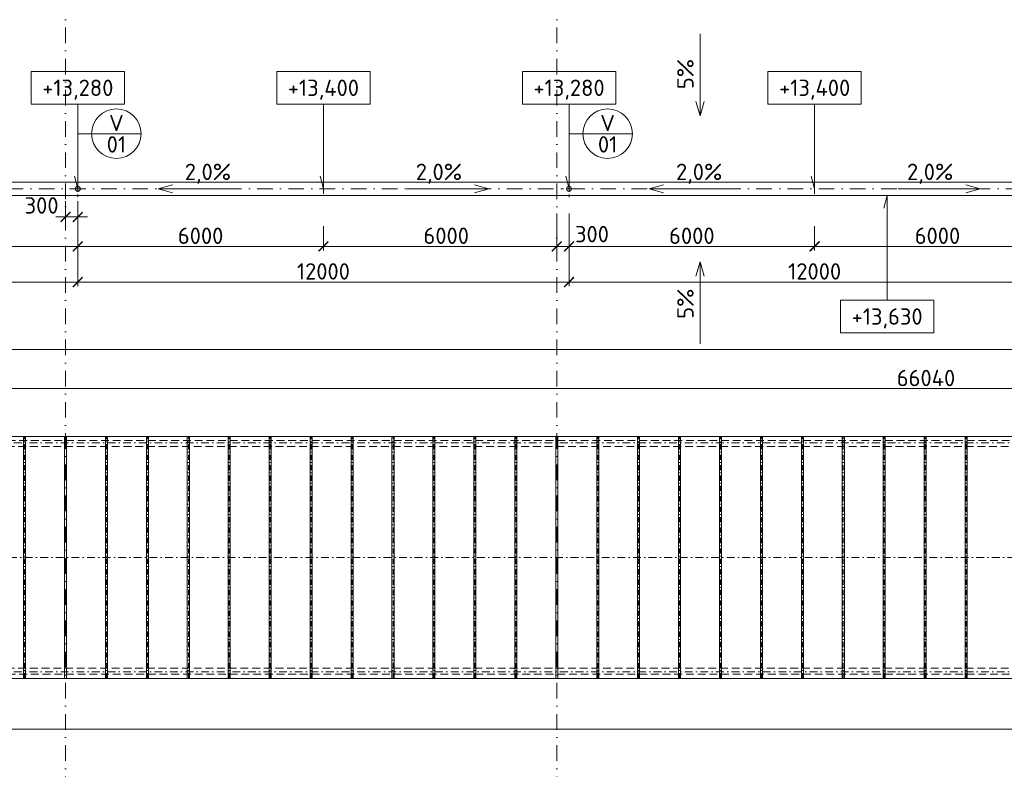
# Model space of a CAD drawing. Header units: millimetres. Extents: x 5450 to 1919026, y -34905 to 130825.
# Tile 102 of 154: x 157218 to 181270, y 61295 to 79601. Entities that reach past the tile are written whole.
import ezdxf
from ezdxf.enums import TextEntityAlignment as Align

# ---------------------------------------------------------------- set-up
doc = ezdxf.new("R2010")
doc.units = ezdxf.units.MM
for name, pattern in [('CENTERX2', [101.6, 63.5, -12.7, 12.7, -12.7]), ('DASHDOT', [25.4, 12.7, -6.35, 0, -6.35]), ('ČÁRKOVANÁ', [19.05, 12.7, -6.35])]:
    doc.linetypes.add(name, pattern=pattern)
doc.layers.get('Defpoints').update_dxf_attribs({"color": 8})
for name, color, linetype, lineweight in [('A99_N_kce-pohl', 1, 'Continuous', 9), ('A99_N_koty-200', 5, 'Continuous', 5), ('A99_N_koty-vysk', 160, 'Continuous', 5), ('A99_N_znaceni 200', 5, 'Continuous', 5), ('A99_S_osy', 1, 'CENTERX2', 5)]:
    doc.layers.add(name, color=color, linetype=linetype, lineweight=lineweight)
doc.styles.add('A99_kota', font='isocpeur.ttf', dxfattribs={"height": 2})
doc.styles.add('A99_popis', font='isocpeur.ttf')
doc.styles.add('ad_popis 100', font='isocpeur.ttf', dxfattribs={"height": 200})
doc.dimstyles.new('A99_kota_200 new', dxfattribs={"dimscale": 200, "dimtxt": 2, "dimasz": 1.2, "dimexe": 0.5, "dimexo": 1.5, "dimgap": 0.3, "dimtad": 1, "dimdec": 0, "dimzin": 3, "dimdsep": 46, "dimtxsty": 'A99_kota', "dimblk": 'ARCHTICK', "dimcen": 2.5, "dimazin": 2, "dimtfac": 0.75, "dimtdec": 0, "dimtmove": 2, "dimatfit": 0, "dimfxl": 4, "dimfxlon": 1, "dimtolj": 1, "dimtzin": 0, "dimlwd": 5, "dimlwe": 5, "dimarcsym": 0})

# ---------------------------------------------------------------- blocks, each defined once
blk = doc.blocks.new('*U20')
at = {"color": 0, "linetype": 'ByBlock'}
for p, q in [((5.7, -4), (5.7, -14.35)), ((5.7, -14.35), (5.29, -12.8))]:
    blk.add_line(p, q, dxfattribs=at)
blk.add_lwpolyline([(0, -4), (11.4, -4), (11.4, 0), (0, 0)], close=True, dxfattribs=at)
at = {"color": 0, "linetype": 'ByBlock', "style": 'A99_kota'}
for tag, p in [('VYSKA', (5.7, -2.24)), ('VYSKA_POPIS1', (5.7, -6.04)), ('VYSKA_POPIS2', (5.9, -9.54)), ('VYSKA_POPIS3', (5.9, -13.04))]:
    blk.add_attdef(tag, text='', height=2, dxfattribs=at).set_placement(p, align=Align.MIDDLE)
blk = doc.blocks.new('*U14')
at = {"color": 0, "linetype": 'ByBlock'}
blk.add_line((-3.02, 0), (3.02, 0), dxfattribs=at)
blk.add_circle((0, 0), 3.02, dxfattribs=at)
at = {"color": 0, "linetype": 'ByBlock', "style": 'A99_popis'}
for tag, p in [('KATEGORIE', (0, 1.31)), ('PRVEK', (0, -1.3))]:
    blk.add_attdef(tag, text='', height=2, dxfattribs=at).set_placement(p, align=Align.MIDDLE_CENTER)
blk = doc.blocks.new('*U21')
at = {"color": 0, "linetype": 'ByBlock'}
for p, q in [((5.7, 12.75), (5.29, 11.2)), ((5.7, 0), (5.7, 12.75))]:
    blk.add_line(p, q, dxfattribs=at)
blk.add_lwpolyline([(0, -4), (11.4, -4), (11.4, 0), (0, 0)], close=True, dxfattribs=at)
at = {"color": 0, "linetype": 'ByBlock', "style": 'A99_kota'}
for tag, p in [('VYSKA', (5.7, -2.24)), ('VYSKA_POPIS1', (5.7, -6.04)), ('VYSKA_POPIS2', (5.9, -9.54)), ('VYSKA_POPIS3', (5.9, -13.04))]:
    blk.add_attdef(tag, text='', height=2, dxfattribs=at).set_placement(p, align=Align.MIDDLE)
blk = doc.blocks.new('_ArchTick')
at = {"color": 0, "linetype": 'ByBlock', "const_width": 0.15}
blk.add_lwpolyline([(-0.5, -0.5), (0.5, 0.5)], dxfattribs=at)
blk = doc.blocks.new('*D1069')
at = {"layer": 'A99_N_koty-200', "color": 0, "linetype": 'Continuous', "lineweight": 5, "transparency": 16777216}
for p, q in [((79717, 70750), (79717, 71650)), ((79717, 71550), (212407, 71550)), ((212407, 70750), (212407, 71650))]:
    blk.add_line(p, q, dxfattribs=at)
at = {"layer": 'Defpoints', "color": 0, "linetype": 'Continuous', "lineweight": 18, "transparency": 16777216}
for p in [(212407, 71550), (79717, 69425), (212407, 69425)]:
    blk.add_point(p, dxfattribs=at)
at = {"layer": 'A99_N_koty-200', "color": 0, "linetype": 'Continuous', "lineweight": 5, "transparency": 16777216, "xscale": 240, "yscale": 240, "zscale": 240, "rotation": 180}
blk.add_blockref('_ArchTick', (79717, 71550), dxfattribs=at)
at = {"layer": 'A99_N_koty-200', "color": 0, "linetype": 'Continuous', "lineweight": 5, "transparency": 16777216, "xscale": 240, "yscale": 240, "zscale": 240}
blk.add_blockref('_ArchTick', (212407, 71550), dxfattribs=at)
at = {"layer": 'A99_N_koty-200', "color": 0, "linetype": 'Continuous', "transparency": 16777216, "insert": (144862, 71850), "char_height": 400, "attachment_point": 5, "style": 'A99_kota'}
blk.add_mtext('\\A1;132690', dxfattribs=at)
blk = doc.blocks.new('*D1227')
at = {"layer": 'A99_N_koty-200', "color": 0, "linetype": 'Continuous', "lineweight": 5, "transparency": 16777216}
for p, q in [((73647, 62275), (73647, 62375)), ((218477, 62275), (218477, 62375)), ((73647, 62275), (218477, 62275))]:
    blk.add_line(p, q, dxfattribs=at)
at = {"layer": 'Defpoints', "color": 0, "linetype": 'Continuous', "lineweight": 18, "transparency": 16777216}
for p in [(73647, 62070), (218477, 62275), (218477, 62265)]:
    blk.add_point(p, dxfattribs=at)
at = {"layer": 'A99_N_koty-200', "color": 0, "linetype": 'Continuous', "lineweight": 5, "transparency": 16777216, "xscale": 240, "yscale": 240, "zscale": 240, "rotation": 180}
blk.add_blockref('_ArchTick', (73647, 62275), dxfattribs=at)
at = {"layer": 'A99_N_koty-200', "color": 0, "linetype": 'Continuous', "lineweight": 5, "transparency": 16777216, "xscale": 240, "yscale": 240, "zscale": 240}
blk.add_blockref('_ArchTick', (218477, 62275), dxfattribs=at)
at = {"layer": 'A99_N_koty-200', "color": 0, "linetype": 'Continuous', "transparency": 16777216, "insert": (144737, 62575), "char_height": 400, "attachment_point": 5, "style": 'A99_kota'}
blk.add_mtext('\\A1;144830', dxfattribs=at)
blk = doc.blocks.new('*D1473')
at = {"layer": 'A99_N_koty-200', "color": 0, "linetype": 'Continuous', "lineweight": 5, "transparency": 16777216}
for p, q in [((158337, 75170), (158337, 74683)), ((158637, 75170), (158637, 74683)), ((158337, 74783), (158097, 74783)), ((158337, 74783), (158637, 74783)), ((158637, 74783), (158877, 74783))]:
    blk.add_line(p, q, dxfattribs=at)
at = {"layer": 'Defpoints', "color": 0, "linetype": 'Continuous', "lineweight": 18, "transparency": 16777216}
for p in [(158337, 75470), (158637, 75470), (158637, 74783)]:
    blk.add_point(p, dxfattribs=at)
at = {"layer": 'A99_N_koty-200', "color": 0, "linetype": 'Continuous', "lineweight": 5, "transparency": 16777216, "xscale": 240, "yscale": 240, "zscale": 240}
blk.add_blockref('_ArchTick', (158337, 74783), dxfattribs=at)
at = {"layer": 'A99_N_koty-200', "color": 0, "linetype": 'Continuous', "lineweight": 5, "transparency": 16777216, "xscale": 240, "yscale": 240, "zscale": 240, "rotation": 180}
blk.add_blockref('_ArchTick', (158637, 74783), dxfattribs=at)
at = {"layer": 'A99_N_koty-200', "color": 0, "linetype": 'Continuous', "transparency": 16777216, "insert": (157752, 75065), "char_height": 400, "attachment_point": 5, "style": 'A99_kota'}
blk.add_mtext('\\A1;300', dxfattribs=at)
blk = doc.blocks.new('*D1477')
at = {"layer": 'A99_N_koty-200', "color": 0, "linetype": 'Continuous', "lineweight": 5, "transparency": 16777216}
for p, q in [((146637, 73995), (146637, 73095)), ((158637, 73995), (158637, 73095)), ((146637, 73195), (158637, 73195))]:
    blk.add_line(p, q, dxfattribs=at)
at = {"layer": 'Defpoints', "color": 0, "linetype": 'Continuous', "lineweight": 18, "transparency": 16777216}
for p in [(146637, 75470), (158637, 75470), (158637, 73195)]:
    blk.add_point(p, dxfattribs=at)
at = {"layer": 'A99_N_koty-200', "color": 0, "linetype": 'Continuous', "lineweight": 5, "transparency": 16777216, "xscale": 240, "yscale": 240, "zscale": 240, "rotation": 180}
blk.add_blockref('_ArchTick', (146637, 73195), dxfattribs=at)
at = {"layer": 'A99_N_koty-200', "color": 0, "linetype": 'Continuous', "lineweight": 5, "transparency": 16777216, "xscale": 240, "yscale": 240, "zscale": 240}
blk.add_blockref('_ArchTick', (158637, 73195), dxfattribs=at)
at = {"layer": 'A99_N_koty-200', "color": 0, "linetype": 'Continuous', "transparency": 16777216, "insert": (152637, 73455), "char_height": 400, "attachment_point": 5, "style": 'A99_kota'}
blk.add_mtext('\\A1;12000', dxfattribs=at)
blk = doc.blocks.new('*D1289')
at = {"layer": 'A99_N_koty-200', "color": 0, "linetype": 'Continuous', "lineweight": 5, "transparency": 16777216}
for p, q in [((170337, 74865), (170337, 73965)), ((170637, 74865), (170637, 73965)), ((170337, 74065), (170097, 74065)), ((170337, 74065), (170637, 74065)), ((170637, 74065), (170877, 74065))]:
    blk.add_line(p, q, dxfattribs=at)
at = {"layer": 'Defpoints', "color": 0, "linetype": 'Continuous', "lineweight": 18, "transparency": 16777216}
for p in [(170337, 75350), (170637, 75470), (170637, 74065)]:
    blk.add_point(p, dxfattribs=at)
at = {"layer": 'A99_N_koty-200', "color": 0, "linetype": 'Continuous', "lineweight": 5, "transparency": 16777216, "xscale": 240, "yscale": 240, "zscale": 240}
blk.add_blockref('_ArchTick', (170337, 74065), dxfattribs=at)
at = {"layer": 'A99_N_koty-200', "color": 0, "linetype": 'Continuous', "lineweight": 5, "transparency": 16777216, "xscale": 240, "yscale": 240, "zscale": 240, "rotation": 180}
blk.add_blockref('_ArchTick', (170637, 74065), dxfattribs=at)
at = {"layer": 'A99_N_koty-200', "color": 0, "linetype": 'Continuous', "transparency": 16777216, "insert": (171197, 74365), "char_height": 400, "attachment_point": 5, "style": 'A99_kota'}
blk.add_mtext('\\A1;300', dxfattribs=at)
blk = doc.blocks.new('*D1291')
at = {"layer": 'A99_N_koty-200', "color": 0, "linetype": 'Continuous', "lineweight": 5, "transparency": 16777216}
for p, q in [((170637, 73995), (170637, 73095)), ((182637, 73995), (182637, 73095)), ((170637, 73195), (182637, 73195))]:
    blk.add_line(p, q, dxfattribs=at)
at = {"layer": 'Defpoints', "color": 0, "linetype": 'Continuous', "lineweight": 18, "transparency": 16777216}
for p in [(170637, 75470), (182637, 75470), (182637, 73195)]:
    blk.add_point(p, dxfattribs=at)
at = {"layer": 'A99_N_koty-200', "color": 0, "linetype": 'Continuous', "lineweight": 5, "transparency": 16777216, "xscale": 240, "yscale": 240, "zscale": 240, "rotation": 180}
blk.add_blockref('_ArchTick', (170637, 73195), dxfattribs=at)
at = {"layer": 'A99_N_koty-200', "color": 0, "linetype": 'Continuous', "lineweight": 5, "transparency": 16777216, "xscale": 240, "yscale": 240, "zscale": 240}
blk.add_blockref('_ArchTick', (182637, 73195), dxfattribs=at)
at = {"layer": 'A99_N_koty-200', "color": 0, "linetype": 'Continuous', "transparency": 16777216, "insert": (176637, 73455), "char_height": 400, "attachment_point": 5, "style": 'A99_kota'}
blk.add_mtext('\\A1;12000', dxfattribs=at)
blk = doc.blocks.new('*D1293')
at = {"layer": 'A99_N_koty-200', "color": 0, "linetype": 'Continuous', "lineweight": 5, "transparency": 16777216}
for p, q in [((170637, 74560), (170637, 73965)), ((176637, 74560), (176637, 73965)), ((170637, 74065), (176637, 74065))]:
    blk.add_line(p, q, dxfattribs=at)
at = {"layer": 'Defpoints', "color": 0, "linetype": 'Continuous', "lineweight": 18, "transparency": 16777216}
for p in [(170637, 74860), (176637, 74860), (176637, 74065)]:
    blk.add_point(p, dxfattribs=at)
at = {"layer": 'A99_N_koty-200', "color": 0, "linetype": 'Continuous', "lineweight": 5, "transparency": 16777216, "xscale": 240, "yscale": 240, "zscale": 240, "rotation": 180}
blk.add_blockref('_ArchTick', (170637, 74065), dxfattribs=at)
at = {"layer": 'A99_N_koty-200', "color": 0, "linetype": 'Continuous', "lineweight": 5, "transparency": 16777216, "xscale": 240, "yscale": 240, "zscale": 240}
blk.add_blockref('_ArchTick', (176637, 74065), dxfattribs=at)
at = {"layer": 'A99_N_koty-200', "color": 0, "linetype": 'Continuous', "transparency": 16777216, "insert": (173637, 74325), "char_height": 400, "attachment_point": 5, "style": 'A99_kota'}
blk.add_mtext('\\A1;6000', dxfattribs=at)
blk = doc.blocks.new('*D1295')
at = {"layer": 'A99_N_koty-200', "color": 0, "linetype": 'Continuous', "lineweight": 5, "transparency": 16777216}
for p, q in [((176637, 74560), (176637, 73965)), ((182637, 74560), (182637, 73965)), ((182637, 74065), (176637, 74065))]:
    blk.add_line(p, q, dxfattribs=at)
at = {"layer": 'Defpoints', "color": 0, "linetype": 'Continuous', "lineweight": 18, "transparency": 16777216}
for p in [(176637, 74860), (182637, 74860), (176637, 74065)]:
    blk.add_point(p, dxfattribs=at)
at = {"layer": 'A99_N_koty-200', "color": 0, "linetype": 'Continuous', "lineweight": 5, "transparency": 16777216, "xscale": 240, "yscale": 240, "zscale": 240, "rotation": 180}
blk.add_blockref('_ArchTick', (176637, 74065), dxfattribs=at)
at = {"layer": 'A99_N_koty-200', "color": 0, "linetype": 'Continuous', "lineweight": 5, "transparency": 16777216, "xscale": 240, "yscale": 240, "zscale": 240}
blk.add_blockref('_ArchTick', (182637, 74065), dxfattribs=at)
at = {"layer": 'A99_N_koty-200', "color": 0, "linetype": 'Continuous', "transparency": 16777216, "insert": (179637, 74325), "char_height": 400, "attachment_point": 5, "style": 'A99_kota'}
blk.add_mtext('\\A1;6000', dxfattribs=at)
blk = doc.blocks.new('*D1319')
at = {"layer": 'A99_N_koty-200', "color": 0, "linetype": 'Continuous', "lineweight": 5, "transparency": 16777216}
for p, q in [((158637, 73995), (158637, 73095)), ((170637, 73995), (170637, 73095)), ((158637, 73195), (170637, 73195))]:
    blk.add_line(p, q, dxfattribs=at)
at = {"layer": 'Defpoints', "color": 0, "linetype": 'Continuous', "lineweight": 18, "transparency": 16777216}
for p in [(158637, 75470), (170637, 75470), (170637, 73195)]:
    blk.add_point(p, dxfattribs=at)
at = {"layer": 'A99_N_koty-200', "color": 0, "linetype": 'Continuous', "lineweight": 5, "transparency": 16777216, "xscale": 240, "yscale": 240, "zscale": 240, "rotation": 180}
blk.add_blockref('_ArchTick', (158637, 73195), dxfattribs=at)
at = {"layer": 'A99_N_koty-200', "color": 0, "linetype": 'Continuous', "lineweight": 5, "transparency": 16777216, "xscale": 240, "yscale": 240, "zscale": 240}
blk.add_blockref('_ArchTick', (170637, 73195), dxfattribs=at)
at = {"layer": 'A99_N_koty-200', "color": 0, "linetype": 'Continuous', "transparency": 16777216, "insert": (164637, 73455), "char_height": 400, "attachment_point": 5, "style": 'A99_kota'}
blk.add_mtext('\\A1;12000', dxfattribs=at)
blk = doc.blocks.new('*D1321')
at = {"layer": 'A99_N_koty-200', "color": 0, "linetype": 'Continuous', "lineweight": 5, "transparency": 16777216}
for p, q in [((158637, 74560), (158637, 73965)), ((164637, 74560), (164637, 73965)), ((158637, 74065), (164637, 74065))]:
    blk.add_line(p, q, dxfattribs=at)
at = {"layer": 'Defpoints', "color": 0, "linetype": 'Continuous', "lineweight": 18, "transparency": 16777216}
for p in [(158637, 74860), (164637, 74860), (164637, 74065)]:
    blk.add_point(p, dxfattribs=at)
at = {"layer": 'A99_N_koty-200', "color": 0, "linetype": 'Continuous', "lineweight": 5, "transparency": 16777216, "xscale": 240, "yscale": 240, "zscale": 240, "rotation": 180}
blk.add_blockref('_ArchTick', (158637, 74065), dxfattribs=at)
at = {"layer": 'A99_N_koty-200', "color": 0, "linetype": 'Continuous', "lineweight": 5, "transparency": 16777216, "xscale": 240, "yscale": 240, "zscale": 240}
blk.add_blockref('_ArchTick', (164637, 74065), dxfattribs=at)
at = {"layer": 'A99_N_koty-200', "color": 0, "linetype": 'Continuous', "transparency": 16777216, "insert": (161637, 74325), "char_height": 400, "attachment_point": 5, "style": 'A99_kota'}
blk.add_mtext('\\A1;6000', dxfattribs=at)
blk = doc.blocks.new('*D1323')
at = {"layer": 'A99_N_koty-200', "color": 0, "linetype": 'Continuous', "lineweight": 5, "transparency": 16777216}
for p, q in [((164637, 74560), (164637, 73965)), ((170637, 74560), (170637, 73965)), ((170637, 74065), (164637, 74065))]:
    blk.add_line(p, q, dxfattribs=at)
at = {"layer": 'Defpoints', "color": 0, "linetype": 'Continuous', "lineweight": 18, "transparency": 16777216}
for p in [(164637, 74860), (170637, 74860), (164637, 74065)]:
    blk.add_point(p, dxfattribs=at)
at = {"layer": 'A99_N_koty-200', "color": 0, "linetype": 'Continuous', "lineweight": 5, "transparency": 16777216, "xscale": 240, "yscale": 240, "zscale": 240, "rotation": 180}
blk.add_blockref('_ArchTick', (164637, 74065), dxfattribs=at)
at = {"layer": 'A99_N_koty-200', "color": 0, "linetype": 'Continuous', "lineweight": 5, "transparency": 16777216, "xscale": 240, "yscale": 240, "zscale": 240}
blk.add_blockref('_ArchTick', (170637, 74065), dxfattribs=at)
at = {"layer": 'A99_N_koty-200', "color": 0, "linetype": 'Continuous', "transparency": 16777216, "insert": (167637, 74325), "char_height": 400, "attachment_point": 5, "style": 'A99_kota'}
blk.add_mtext('\\A1;6000', dxfattribs=at)
blk = doc.blocks.new('*D1537')
at = {"layer": 'A99_N_koty-200', "color": 0, "linetype": 'Continuous', "lineweight": 5, "transparency": 16777216}
for p, q in [((152637, 74865), (152637, 73965)), ((158637, 74865), (158637, 73965)), ((158637, 74065), (152637, 74065))]:
    blk.add_line(p, q, dxfattribs=at)
at = {"layer": 'Defpoints', "color": 0, "linetype": 'Continuous', "lineweight": 18, "transparency": 16777216}
for p in [(152637, 75350), (158637, 75470), (152637, 74065)]:
    blk.add_point(p, dxfattribs=at)
at = {"layer": 'A99_N_koty-200', "color": 0, "linetype": 'Continuous', "lineweight": 5, "transparency": 16777216, "xscale": 240, "yscale": 240, "zscale": 240, "rotation": 180}
blk.add_blockref('_ArchTick', (152637, 74065), dxfattribs=at)
at = {"layer": 'A99_N_koty-200', "color": 0, "linetype": 'Continuous', "lineweight": 5, "transparency": 16777216, "xscale": 240, "yscale": 240, "zscale": 240}
blk.add_blockref('_ArchTick', (158637, 74065), dxfattribs=at)
at = {"layer": 'A99_N_koty-200', "color": 0, "linetype": 'Continuous', "transparency": 16777216, "insert": (155637, 74325), "char_height": 400, "attachment_point": 5, "style": 'A99_kota'}
blk.add_mtext('\\A1;6000', dxfattribs=at)
blk = doc.blocks.new('*D1731')
at = {"layer": 'A99_N_koty-200', "color": 0, "linetype": 'Continuous', "lineweight": 5, "transparency": 16777216}
for p, q in [((146337, 69791), (146337, 70691)), ((212377, 70591), (146337, 70591)), ((212377, 69791), (212377, 70691))]:
    blk.add_line(p, q, dxfattribs=at)
at = {"layer": 'Defpoints', "color": 0, "linetype": 'Continuous', "lineweight": 18, "transparency": 16777216}
for p in [(146337, 70591), (146337, 69416), (212377, 69416)]:
    blk.add_point(p, dxfattribs=at)
at = {"layer": 'A99_N_koty-200', "color": 0, "linetype": 'Continuous', "lineweight": 5, "transparency": 16777216, "xscale": 240, "yscale": 240, "zscale": 240, "rotation": 180}
blk.add_blockref('_ArchTick', (146337, 70591), dxfattribs=at)
at = {"layer": 'A99_N_koty-200', "color": 0, "linetype": 'Continuous', "lineweight": 5, "transparency": 16777216, "xscale": 240, "yscale": 240, "zscale": 240}
blk.add_blockref('_ArchTick', (212377, 70591), dxfattribs=at)
at = {"layer": 'A99_N_koty-200', "color": 0, "linetype": 'Continuous', "transparency": 16777216, "insert": (179357, 70851), "char_height": 400, "attachment_point": 5, "style": 'A99_kota'}
blk.add_mtext('\\A1;66040', dxfattribs=at)

msp = doc.modelspace()

# ---------------------------------------------------------------- linework, layer by layer
at = {"layer": 'A99_N_kce-pohl', "linetype": 'Continuous', "lineweight": 9}
for p, q in [((157312.3, 63515), (157312.3, 69425)), ((157362.3, 63515), (157362.3, 69425)), ((158312.3, 63515), (158312.3, 69425)), ((158362.3, 63515), (158362.3, 69425)), ((159312.3, 63515), (159312.3, 69425)), ((159362.3, 63515), (159362.3, 69425)), ((160312.3, 63515), (160312.3, 69425)), ((160362.3, 63515), (160362.3, 69425)), ((161312.3, 63515), (161312.3, 69425)), ((161362.3, 63515), (161362.3, 69425)), ((162312.3, 63515), (162312.3, 69425)), ((162362.3, 63515), (162362.3, 69425)), ((163312.3, 63515), (163312.3, 69425)), ((163362.3, 63515), (163362.3, 69425)), ((164312.3, 63515), (164312.3, 69425)), ((164362.3, 63515), (164362.3, 69425)), ((165312.3, 63515), (165312.3, 69425)), ((165362.3, 63515), (165362.3, 69425)), ((166312.3, 63515), (166312.3, 69425)), ((166362.3, 63515), (166362.3, 69425)), ((167312.3, 63515), (167312.3, 69425)), ((167362.3, 63515), (167362.3, 69425)), ((168312.3, 63515), (168312.3, 69425)), ((168362.3, 63515), (168362.3, 69425)), ((169312.3, 63515), (169312.3, 69425)), ((169362.3, 63515), (169362.3, 69425)), ((170312.3, 63515), (170312.3, 69425)), ((170362.3, 63515), (170362.3, 69425)), ((171312.3, 63515), (171312.3, 69425)), ((171362.3, 63515), (171362.3, 69425)), ((172312.3, 63515), (172312.3, 69425)), ((172362.3, 63515), (172362.3, 69425)), ((173312.3, 63515), (173312.3, 69425)), ((173362.3, 63515), (173362.3, 69425)), ((174312.3, 63515), (174312.3, 69425)), ((174362.3, 63515), (174362.3, 69425)), ((175312.3, 63515), (175312.3, 69425)), ((175362.3, 63515), (175362.3, 69425)), ((176312.3, 63515), (176312.3, 69425)), ((176362.3, 63515), (176362.3, 69425)), ((177312.3, 63515), (177312.3, 69425)), ((177362.3, 63515), (177362.3, 69425)), ((178312.3, 63515), (178312.3, 69425)), ((178362.3, 63515), (178362.3, 69425)), ((179312.3, 63515), (179312.3, 69425)), ((179362.3, 63515), (179362.3, 69425)), ((180312.3, 63515), (180312.3, 69425)), ((180362.3, 63515), (180362.3, 69425))]:
    msp.add_line(p, q, dxfattribs=at)
at = {"layer": 'A99_N_kce-pohl', "color": 1, "linetype": 'Continuous', "ltscale": 25}
msp.add_lwpolyline([(218477.3, 75305), (218477.3, 75635), (73787.3, 75635), (73787.3, 75305)], close=True, dxfattribs=at)
at = {"layer": 'A99_N_kce-pohl', "linetype": 'DASHDOT', "lineweight": 5, "ltscale": 5}
for points in [[(158637.3, 75270), (158637.3, 75670)], [(170637.3, 75270), (170637.3, 75670)], [(158437.3, 75470), (158837.3, 75470)], [(170437.3, 75470), (170837.3, 75470)]]:
    msp.add_lwpolyline(points, dxfattribs=at)
at = {"layer": 'A99_N_kce-pohl', "linetype": 'Continuous', "lineweight": 5}
for points in [[(164637.3, 75350), (164637.3, 75590)], [(176637.3, 75350), (176637.3, 75590)]]:
    msp.add_lwpolyline(points, dxfattribs=at)
at = {"layer": 'A99_N_kce-pohl', "linetype": 'ČÁRKOVANÁ', "lineweight": 9, "ltscale": 15}
for points in [[(212547.3, 69325), (79577.3, 69325)], [(212237.3, 69175.3), (79887.3, 69175.3)], [(212237.3, 63764.7), (79887.3, 63764.7)], [(212547.3, 63615), (79577.3, 63615)]]:
    msp.add_lwpolyline(points, dxfattribs=at)
at = {"layer": 'A99_N_kce-pohl', "linetype": 'Continuous', "lineweight": 9}
msp.add_lwpolyline([(79717.3, 69425), (212407.3, 69425), (212407.3, 63515), (79717.3, 63515)], close=True, dxfattribs=at)
for points in [[(157312.3, 66845), (157312.3, 66665)], [(157362.3, 66845), (157362.3, 66665)], [(158312.3, 66845), (158312.3, 66665)], [(158362.3, 66845), (158362.3, 66665)], [(159312.3, 66845), (159312.3, 66665)], [(159362.3, 66845), (159362.3, 66665)], [(160312.3, 66845), (160312.3, 66665)], [(160362.3, 66845), (160362.3, 66665)], [(161312.3, 66845), (161312.3, 66665)], [(161362.3, 66845), (161362.3, 66665)], [(162312.3, 66845), (162312.3, 66665)], [(162362.3, 66845), (162362.3, 66665)], [(163312.3, 66845), (163312.3, 66665)], [(163362.3, 66845), (163362.3, 66665)], [(164312.3, 66845), (164312.3, 66665)], [(164362.3, 66845), (164362.3, 66665)], [(165312.3, 66845), (165312.3, 66665)], [(165362.3, 66845), (165362.3, 66665)], [(166312.3, 66845), (166312.3, 66665)], [(166362.3, 66845), (166362.3, 66665)], [(167312.3, 66845), (167312.3, 66665)], [(167362.3, 66845), (167362.3, 66665)], [(168312.3, 66845), (168312.3, 66665)], [(168362.3, 66845), (168362.3, 66665)], [(169312.3, 66845), (169312.3, 66665)], [(169362.3, 66845), (169362.3, 66665)], [(170312.3, 66845), (170312.3, 66665)], [(170362.3, 66845), (170362.3, 66665)], [(171312.3, 66845), (171312.3, 66665)], [(171362.3, 66845), (171362.3, 66665)], [(172312.3, 66845), (172312.3, 66665)], [(172362.3, 66845), (172362.3, 66665)], [(173312.3, 66845), (173312.3, 66665)], [(173362.3, 66845), (173362.3, 66665)], [(174312.3, 66845), (174312.3, 66665)], [(174362.3, 66845), (174362.3, 66665)], [(175312.3, 66845), (175312.3, 66665)], [(175362.3, 66845), (175362.3, 66665)], [(176312.3, 66845), (176312.3, 66665)], [(176362.3, 66845), (176362.3, 66665)], [(177312.3, 66845), (177312.3, 66665)], [(177362.3, 66845), (177362.3, 66665)], [(178312.3, 66845), (178312.3, 66665)], [(178362.3, 66845), (178362.3, 66665)], [(179312.3, 66845), (179312.3, 66665)], [(179362.3, 66845), (179362.3, 66665)], [(180312.3, 66845), (180312.3, 66665)], [(180362.3, 66845), (180362.3, 66665)]]:
    msp.add_lwpolyline(points, dxfattribs=at)
at = {"layer": 'A99_N_kce-pohl', "linetype": 'Continuous'}
for centre in [(158637.3, 75470), (170637.3, 75470)]:
    msp.add_circle(centre, 60, dxfattribs=at)
at = {"layer": 'A99_N_koty-vysk'}
for points in [[(173837.3, 77252), (173837.3, 79252)], [(173837.3, 77252), (173737.3, 77602)], [(173837.3, 77252), (173937.3, 77602)], [(160597.3, 75470), (160947.3, 75570)], [(168677.3, 75470), (168327.3, 75570)], [(172597.3, 75470), (172947.3, 75570)], [(180677.3, 75470), (180327.3, 75570)], [(160597.3, 75470), (162597.3, 75470)], [(160597.3, 75470), (160947.3, 75370)], [(168677.3, 75470), (166677.3, 75470)], [(168677.3, 75470), (168327.3, 75370)], [(172597.3, 75470), (174597.3, 75470)], [(172597.3, 75470), (172947.3, 75370)], [(180677.3, 75470), (178677.3, 75470)], [(180677.3, 75470), (180327.3, 75370)], [(173837.3, 73688), (173737.3, 73338)], [(173837.3, 73688), (173837.3, 71688)], [(173837.3, 73688), (173937.3, 73338)]]:
    msp.add_lwpolyline(points, dxfattribs=at)
at = {"layer": 'A99_N_znaceni 200'}
for points in [[(158975.8, 76816.5), (158637.3, 76816.5)], [(170975.8, 76816.5), (170637.3, 76816.5)]]:
    msp.add_lwpolyline(points, dxfattribs=at)
at = {"layer": 'A99_S_osy', "linetype": 'DASHDOT', "lineweight": 5, "ltscale": 10}
for p, q in [((157337.3, 63515), (157337.3, 69425)), ((159337.3, 63515), (159337.3, 69425)), ((160337.3, 63515), (160337.3, 69425)), ((161337.3, 63515), (161337.3, 69425)), ((162337.3, 63515), (162337.3, 69425)), ((163337.3, 63515), (163337.3, 69425)), ((164337.3, 63515), (164337.3, 69425)), ((165337.3, 63515), (165337.3, 69425)), ((166337.3, 63515), (166337.3, 69425)), ((167337.3, 63515), (167337.3, 69425)), ((168337.3, 63515), (168337.3, 69425)), ((169337.3, 63515), (169337.3, 69425)), ((171337.3, 63515), (171337.3, 69425)), ((172337.3, 63515), (172337.3, 69425)), ((173337.3, 63515), (173337.3, 69425)), ((174337.3, 63515), (174337.3, 69425)), ((175337.3, 63515), (175337.3, 69425)), ((176337.3, 63515), (176337.3, 69425)), ((177337.3, 63515), (177337.3, 69425)), ((178337.3, 63515), (178337.3, 69425)), ((179337.3, 63515), (179337.3, 69425)), ((180337.3, 63515), (180337.3, 69425))]:
    msp.add_line(p, q, dxfattribs=at)
at = {"layer": 'A99_S_osy', "linetype": 'DASHDOT', "lineweight": 5, "ltscale": 30}
for points in [[(158337.3, 130470), (158337.3, 27060)], [(170337.3, 130470), (170337.3, 27060)], [(244182.3, 75470), (72162.3, 75470)]]:
    msp.add_lwpolyline(points, dxfattribs=at)
at = {"layer": 'A99_S_osy', "linetype": 'DASHDOT', "lineweight": 5, "ltscale": 15}
for points in [[(212527.3, 69265), (79652.3, 69265)], [(212407.3, 66470), (79717.3, 66470)], [(212527.3, 63675), (79652.3, 63675)]]:
    msp.add_lwpolyline(points, dxfattribs=at)

# ---------------------------------------------------------------- block references
at = {"layer": 'A99_N_koty-vysk', "xscale": 200, "yscale": 200, "zscale": 200}
for name, p, values in [('*U20', (157497.3, 78340), {'VYSKA': '+13,280'}), ('*U20', (163497.3, 78340), {'VYSKA': '+13,400'}), ('*U20', (169497.3, 78340), {'VYSKA': '+13,280'}), ('*U20', (175497.3, 78340), {'VYSKA': '+13,400'}), ('*U21', (177267.3, 72755), {'VYSKA': '+13,630'})]:
    msp.add_blockref(name, p, dxfattribs=at).add_auto_attribs(values)
at = {"layer": 'A99_N_znaceni 200', "xscale": 200, "yscale": 200, "zscale": 200}
for p in [(159579.8, 76816.5), (171579.8, 76816.5)]:
    msp.add_blockref('*U14', p, dxfattribs=at).add_auto_attribs({'KATEGORIE': 'V', 'PRVEK': '01'})

# ---------------------------------------------------------------- texts
at = {"layer": 'A99_N_koty-vysk', "char_height": 400, "rotation": 90, "style": 'ad_popis 100'}
for insert, attachment_point in [((173280, 77905), 1), ((173280, 73035), 3)]:
    msp.add_mtext_dynamic_manual_height_columns('5%', width=140, gutter_width=2000, heights=[0], dxfattribs=dict(at, insert=insert, attachment_point=attachment_point))
at = {"layer": 'A99_N_koty-vysk', "char_height": 400, "style": 'ad_popis 100'}
for insert, attachment_point in [((161250.3, 76085), 1), ((168024.3, 76085), 3), ((173250.3, 76085), 1), ((180024.3, 76085), 3)]:
    msp.add_mtext_dynamic_manual_height_columns('2,0%', width=673.852, gutter_width=2000, heights=[0], dxfattribs=dict(at, insert=insert, attachment_point=attachment_point))

# ---------------------------------------------------------------- dimensions: what is measured, and where the dimension line sits
at = {"layer": 'A99_N_koty-200', "linetype": 'Continuous'}
for base, p1, p2, picture, middle in [((158637.3, 73195), (146637.3, 75470), (158637.3, 75470), '*D1477', (152637.3, 73455)), ((170637.3, 73195), (158637.3, 75470), (170637.3, 75470), '*D1319', (164637.3, 73455)), ((182637.3, 73195), (170637.3, 75470), (182637.3, 75470), '*D1291', (176637.3, 73455)), ((164637.3, 74065), (158637.3, 74860), (164637.3, 74860), '*D1321', (161637.3, 74325)), ((176637.3, 74065), (170637.3, 74860), (176637.3, 74860), '*D1293', (173637.3, 74325))]:
    dim = msp.add_linear_dim(base=base, p1=p1, p2=p2, dimstyle='A99_kota_200 new', override={"dimscale": 0, "dimtix": 1, "dimtofl": 1, "dimtmove": 2, "dimatfit": 0}, dxfattribs=at)
    dim.commit()
    dim.dimension.update_dxf_attribs({"geometry": picture, "text_midpoint": middle})
for base, p1, p2, picture, middle in [((152637.3, 74065), (158637.3, 75470), (152637.3, 75350), '*D1537', (155637.3, 74325)), ((164637.3, 74065), (170637.3, 74860), (164637.3, 74860), '*D1323', (167637.3, 74325)), ((176637.3, 74065), (182637.3, 74860), (176637.3, 74860), '*D1295', (179637.3, 74325)), ((146337.3, 70590.5), (212377.3, 69415.5), (146337.3, 69415.5), '*D1731', (179357.3, 70850.5))]:
    dim = msp.add_linear_dim(base=base, p1=p1, p2=p2, angle=180, dimstyle='A99_kota_200 new', override={"dimscale": 0, "dimtix": 1, "dimtofl": 1, "dimtmove": 2, "dimatfit": 0}, dxfattribs=at)
    dim.commit()
    dim.dimension.update_dxf_attribs({"geometry": picture, "text_midpoint": middle})
for base, p1, p2, picture, middle in [((158637.3, 74782.5), (158337.3, 75470), (158637.3, 75470), '*D1473', (157752.3, 75065)), ((170637.3, 74065), (170337.3, 75350), (170637.3, 75470), '*D1289', (171197.3, 74365)), ((212407.3, 71550), (79717.3, 69425), (212407.3, 69425), '*D1069', (144862.3, 71850)), ((218477.3, 62275), (73647.3, 62070), (218477.3, 62265), '*D1227', (144737.3, 62575))]:
    dim = msp.add_linear_dim(base=base, p1=p1, p2=p2, dimstyle='A99_kota_200 new', override={"dimscale": 0, "dimtix": 1, "dimtofl": 1, "dimtmove": 2, "dimatfit": 0}, dxfattribs=at)
    dim.commit()
    dim.dimension.update_dxf_attribs({"geometry": picture, "text_midpoint": middle, "dimtype": 160})

doc.saveas('drawing.dxf')
